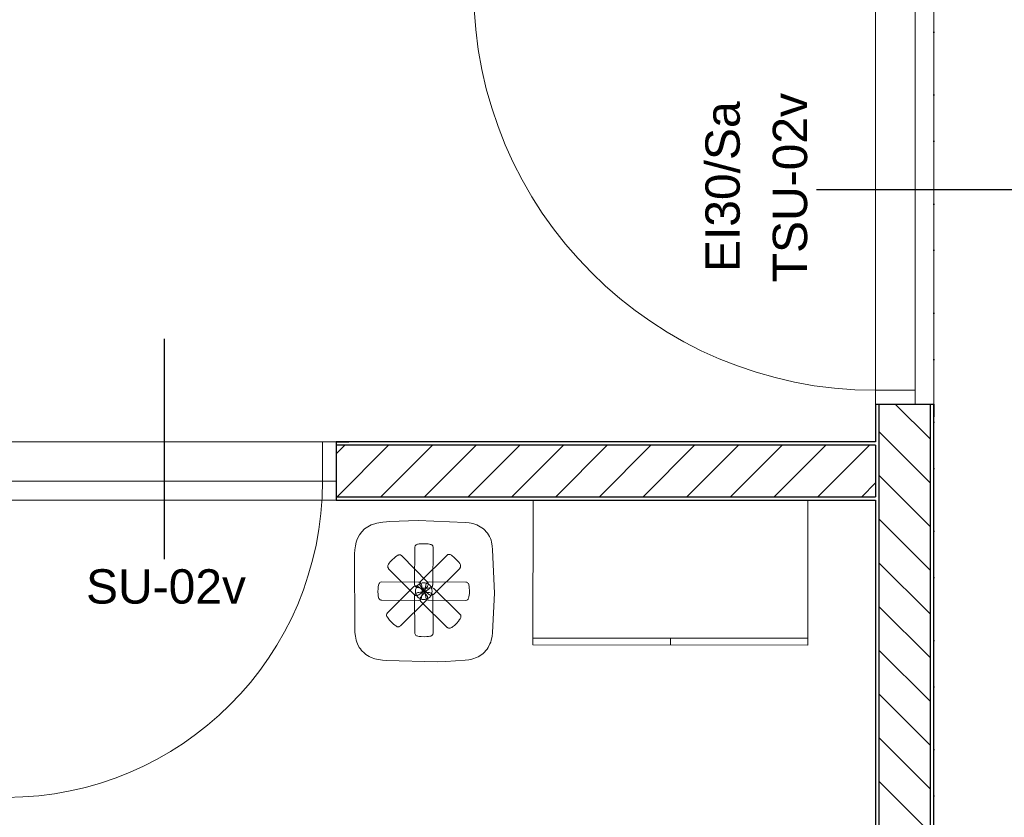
# Model space of a CAD drawing. Header units: millimetres. Extents: x -63554 to 200, y -19084 to 40052.
# Tile 52 of 120: x -32037 to -29170, y -9008 to -6686. Entities that reach past the tile are written whole.
import ezdxf

# ---------------------------------------------------------------- set-up
doc = ezdxf.new("R2010")
doc.units = ezdxf.units.MM
doc.header["$MEASUREMENT"] = 0
doc.linetypes.add('Dotted', pattern=[317.499995, 0, -317.499995])
for name, color, linetype in [('New_014_Ruumi netopind', 7, 'Continuous'), ('New_1311_Vaheseinad', 7, 'Continuous'), ('New_1321_Põranda kattetarindid', 7, 'Continuous'), ('New_Archicad Door Markers', 7, 'Continuous'), ('New_Archicad Doors', 7, 'Continuous'), ('New_SA-mööbel', 7, 'Continuous'), ('SA-mööbel', 7, 'Continuous')]:
    doc.layers.add(name, color=color, linetype=linetype)
for name, color, linetype, lineweight in [('New_1311_Vaheseinad_Pen_No__101', 252, 'Continuous', 13), ('New_1311_Vaheseinad_Pen_No__41', 7, 'Continuous', 25), ('New_1321_Põranda kattetarindid_Pen_No__41', 7, 'Continuous', 25), ('New_Archicad Door Markers_Pen_No__20', 1, 'Continuous', 0), ('New_Archicad Door Markers_Pen_No__7', 7, 'Continuous', 35), ('New_Archicad Doors_Pen_No__101', 252, 'Continuous', 13), ('New_SA-mööbel_Pen_No__101', 252, 'Continuous', 13), ('SA-mööbel_Pen_No__101', 252, 'Continuous', 13)]:
    doc.layers.add(name, color=color, linetype=linetype, lineweight=lineweight)
doc.layers.add('New_Archicad Door Markers_Pen_No__5', color=7, linetype='Continuous', lineweight=25, true_color=0x40a5ff)
doc.styles.add('GENERATED_STYLE_1', font='arial.ttf')
doc.styles.add('GENERATED_STYLE_2', font='arial.ttf')
pattern_1 = [(0, (0, 0), (0, 86.60254), [0, -50]), (0, (25, 43.3), (0, 86.60254), [0, -50])]
pattern_2 = [(135, (0, 0), (63.6396, 63.6396), [])]

# ---------------------------------------------------------------- blocks, each defined once
blk = doc.blocks.new('Slab_159_1', base_point=(-29375, -12510.1))
at = {"layer": 'New_1321_Põranda kattetarindid_Pen_No__41', "color": 7, "linetype": 'Dotted', "lineweight": 25, "flags": 128}
blk.add_lwpolyline([(-29375, -12510.1), (-17230, -12510.1), (-17230, -110), (-35355, -110), (-35355, -6260), (-29375, -6260)], close=True, dxfattribs=at)
blk = doc.blocks.new('D Marker 26_11')
at = {"layer": 'New_Archicad Door Markers_Pen_No__5', "color": 161, "linetype": 'Continuous', "lineweight": 25, "true_color": 0x40a5ff}
blk.add_line((0, 171.4), (0, -420), dxfattribs=at)
at = {"layer": 'New_Archicad Door Markers_Pen_No__20', "color": 1, "lineweight": 0, "insert": (-240.8, 393.9), "char_height": 100, "attachment_point": 7, "style": 'GENERATED_STYLE_2'}
blk.add_mtext('\\A1;{\\pql;\\pt0;\\fArial|b0|i0|c0|p0;\\W1.000000;EI30/Sa\\fArial|b0|i0|c0|p0;\\W1.000000;\\fArial|b0|i0|c0|p0;\\H0.666667x;\\W1.000000;\\fArial|b0|i0|c0|p0;\\H1.500000x;\\W1.000000;}', dxfattribs=at)
at = {"layer": 'New_Archicad Door Markers_Pen_No__7', "color": 7, "lineweight": 35, "insert": (-270.5, 197.6), "char_height": 100, "attachment_point": 7, "style": 'GENERATED_STYLE_1'}
blk.add_mtext('\\A1;{\\pql;\\pt0;\\fArial|b0|i0|c0|p0;\\W1.000000;TSU-02v\\fArial|b0|i0|c0|p0;\\W1.000000;\\fArial|b0|i0|c0|p0;\\W1.000000;\\fArial|b0|i0|c0|p0;\\W1.000000;}', dxfattribs=at)
blk = doc.blocks.new('Door 26[15]_1')
at = {"layer": 'New_Archicad Doors_Pen_No__101', "color": 252, "linetype": 'Continuous', "lineweight": 13}
for p, q in [((-29545, -6555), (-29545, -6518)), ((-29545, -6555), (-29545, -6518)), ((-29375, -6555), (-29375, -6518)), ((-29375, -6555), (-29375, -6518)), ((-29545, -6555), (-29545, -6595)), ((-29430, -6555), (-29545, -6555)), ((-29545, -6555), (-29535, -6555)), ((-29545, -6555), (-29535, -6555)), ((-29535, -6555), (-29430, -6555)), ((-29535, -6555), (-29430, -6555)), ((-29430, -6595), (-29430, -6555)), ((-29430, -6555), (-29385, -6555)), ((-29430, -6555), (-29385, -6555)), ((-29385, -6555), (-29375, -6555)), ((-29385, -6555), (-29375, -6555)), ((-29545, -6595), (-30715, -6595)), ((-29545, -7765), (-29545, -6595)), ((-29545, -6595), (-29430, -6595)), ((-29430, -6595), (-29430, -7765)), ((-29430, -7765), (-29545, -7765)), ((-29545, -7765), (-29545, -7805)), ((-29430, -7805), (-29430, -7765)), ((-29545, -7805), (-29430, -7805)), ((-29545, -7805), (-29535, -7805)), ((-29545, -7805), (-29535, -7805)), ((-29545, -7805), (-29545, -7842)), ((-29545, -7805), (-29545, -7842)), ((-29535, -7805), (-29430, -7805)), ((-29535, -7805), (-29430, -7805)), ((-29430, -7805), (-29385, -7805)), ((-29430, -7805), (-29385, -7805)), ((-29385, -7805), (-29375, -7805)), ((-29385, -7805), (-29375, -7805)), ((-29375, -7805), (-29375, -7842)), ((-29375, -7805), (-29375, -7842))]:
    blk.add_line(p, q, dxfattribs=at)
blk.add_arc((-29545, -6595), 1170, 180, 270, dxfattribs=at)
at = {"layer": 'New_Archicad Door Markers', "color": 161, "lineweight": 25, "true_color": 0x40a5ff, "zscale": 1000, "rotation": 90}
blk.add_blockref('D Marker 26_11', (-29545, -7180), dxfattribs=at)
blk = doc.blocks.new('Wall_49_1', base_point=(-29460, -12150.1))
at = {"layer": 'New_1311_Vaheseinad_Pen_No__101', "linetype": 'Continuous', "lineweight": 13}
h = blk.add_hatch(dxfattribs=at)
h.set_pattern_fill('PLASTER_0001', color=252, style=0, pattern_type=2)
h.set_pattern_definition(pattern_1)
h.paths.add_polyline_path([(-29535, -6486), (-29535, -6480), (-29545, -6480), (-29545, -6486)])
h = blk.add_hatch(dxfattribs=at)
h.set_pattern_fill('PLASTER_0001', color=252, style=0, pattern_type=2)
h.set_pattern_definition(pattern_1)
h.paths.add_polyline_path([(-29545, -6486), (-29545, -6555), (-29535, -6555), (-29535, -6486)])
h = blk.add_hatch(dxfattribs=at)
h.set_pattern_fill('MASONRY_BLOCK_0001', color=252, style=0, pattern_type=2)
h.set_pattern_definition(pattern_2)
h.paths.add_polyline_path([(-29385, -6486), (-29385, -6480), (-29535, -6480), (-29535, -6486)])
h = blk.add_hatch(dxfattribs=at)
h.set_pattern_fill('MASONRY_BLOCK_0001', color=252, style=0, pattern_type=2)
h.set_pattern_definition(pattern_2)
h.paths.add_polyline_path([(-29385, -6486), (-29535, -6486), (-29535, -6555), (-29385, -6555)])
h = blk.add_hatch(dxfattribs=at)
h.set_pattern_fill('PLASTER_0001', color=252, style=0, pattern_type=2)
h.set_pattern_definition(pattern_1)
h.paths.add_polyline_path([(-29375, -6486), (-29375, -6480), (-29385, -6480), (-29385, -6486)])
h = blk.add_hatch(dxfattribs=at)
h.set_pattern_fill('PLASTER_0001', color=252, style=0, pattern_type=2)
h.set_pattern_definition(pattern_1)
h.paths.add_polyline_path([(-29375, -6486), (-29385, -6486), (-29385, -6555), (-29375, -6555)])
h = blk.add_hatch(dxfattribs=at)
h.set_pattern_fill('PLASTER_0001', color=252, style=0, pattern_type=2)
h.set_pattern_definition(pattern_1)
h.paths.add_polyline_path([(-29545, -12145.1), (-29535, -12145.4), (-29535, -7805), (-29545, -7805)])
h = blk.add_hatch(dxfattribs=at)
h.set_pattern_fill('MASONRY_BLOCK_0001', color=252, style=0, pattern_type=2)
h.set_pattern_definition(pattern_2)
h.paths.add_polyline_path([(-29535, -12145.4), (-29385, -12149.8), (-29385, -7805), (-29535, -7805)])
h = blk.add_hatch(dxfattribs=at)
h.set_pattern_fill('PLASTER_0001', color=252, style=0, pattern_type=2)
h.set_pattern_definition(pattern_1)
h.paths.add_polyline_path([(-29385, -7805), (-29385, -12149.8), (-29375, -12150.1), (-29375, -7805)])
h = blk.add_hatch(dxfattribs=at)
h.set_pattern_fill('PLASTER_0001', color=252, style=0, pattern_type=2)
h.set_pattern_definition(pattern_1)
h.paths.add_polyline_path([(-29545, -12150.1), (-29535, -12150.1), (-29535, -12145.4), (-29545, -12145.1)])
h = blk.add_hatch(dxfattribs=at)
h.set_pattern_fill('MASONRY_BLOCK_0001', color=252, style=0, pattern_type=2)
h.set_pattern_definition(pattern_2)
h.paths.add_polyline_path([(-29385, -12149.8), (-29535, -12145.4), (-29535, -12150.1), (-29385, -12150.1)])
h = blk.add_hatch(dxfattribs=at)
h.set_pattern_fill('PLASTER_0001', color=252, style=0, pattern_type=2)
h.set_pattern_definition(pattern_1)
h.paths.add_polyline_path([(-29385, -12149.8), (-29385, -12150.1), (-29375, -12150.1)])
at = {"layer": 'New_1311_Vaheseinad_Pen_No__41', "color": 7, "linetype": 'Continuous', "lineweight": 25}
for p, q in [((-29535, -6480), (-29535, -6486)), ((-29535, -6486), (-29535, -6555)), ((-29385, -6486), (-29385, -6480)), ((-29385, -6555), (-29385, -6486)), ((-29545, -6555), (-29545, -6518)), ((-29375, -6555), (-29375, -6518)), ((-29545, -6555), (-29535, -6555)), ((-29535, -6555), (-29430, -6555)), ((-29430, -6555), (-29385, -6555)), ((-29385, -6555), (-29375, -6555)), ((-29545, -7805), (-29545, -7842)), ((-29545, -7805), (-29535, -7805)), ((-29535, -7805), (-29535, -12145.4)), ((-29535, -7805), (-29430, -7805)), ((-29430, -7805), (-29385, -7805)), ((-29385, -12149.8), (-29385, -7805)), ((-29385, -7805), (-29375, -7805)), ((-29375, -7805), (-29375, -7842))]:
    blk.add_line(p, q, dxfattribs=at)
at = {"layer": 'New_1311_Vaheseinad_Pen_No__41', "color": 7, "linetype": 'Continuous', "lineweight": 25, "flags": 128}
for points in [[(-29545, -6486), (-29545, -6555)], [(-29375, -6555), (-29375, -6480)], [(-29545, -7805), (-29545, -7915)], [(-29375, -12150.1), (-29375, -7805)], [(-29545, -7925), (-29545, -8075)], [(-29545, -8085), (-29545, -12145.1)]]:
    blk.add_lwpolyline(points, dxfattribs=at)
at = {"layer": 'New_Archicad Doors', "color": 252, "linetype": 'Continuous', "lineweight": 13}
blk.add_blockref('Door 26[15]_1', (0, 0), dxfattribs=at)
blk = doc.blocks.new('Furniture_Hooks-Hangers_Enea_Caddy-coat-stand(1)[234]_1', base_point=(-30860.1, -8349.8))
at = {"layer": 'SA-mööbel_Pen_No__101', "color": 252, "linetype": 'Continuous', "lineweight": 13, "flags": 128}
for points in [[(-30654.2, -8355.5), (-30659.8, -8469.9), (-30661.3, -8481.3), (-30663.7, -8492.5), (-30665.4, -8497.9), (-30667.5, -8503.3), (-30672.7, -8513.5), (-30675.9, -8518.3), (-30679.4, -8522.8), (-30683.2, -8527), (-30687.4, -8530.9), (-30696.6, -8537.7), (-30701.6, -8540.5), (-30706.8, -8543), (-30717.6, -8546.9), (-30723.1, -8548.3), (-30728.7, -8549.3), (-30740.1, -8550.7), (-30796.2, -8554.2), (-30820.2, -8555.2), (-30969.1, -8551.4), (-30980.5, -8550.6), (-30991.8, -8549.1), (-30997.5, -8548), (-31003, -8546.6), (-31013.8, -8542.6), (-31018.9, -8540.2), (-31023.9, -8537.4), (-31028.7, -8534.2), (-31033.2, -8530.6), (-31041.3, -8522.6), (-31044.9, -8518.1), (-31048.1, -8513.4), (-31053.4, -8503.2), (-31055.5, -8497.9), (-31057.2, -8492.4), (-31059.4, -8481.2), (-31060.8, -8469.8), (-31061.9, -8240.9), (-31060.8, -8229.5), (-31059.1, -8218.2), (-31056.6, -8207), (-31054.9, -8201.5), (-31052.9, -8196.1), (-31047.7, -8185.9), (-31040.9, -8176.7), (-31032.7, -8168.7), (-31023.4, -8162.1), (-31018.4, -8159.3), (-31013.2, -8156.9), (-31002.3, -8153.3), (-30996.8, -8151.9), (-30991.1, -8150.8), (-30979.8, -8149.2), (-30968.4, -8148), (-30959.9, -8147.3), (-30876.8, -8143.7), (-30739.5, -8149.4), (-30728.2, -8150.9), (-30722.5, -8151.9), (-30716.9, -8153.1), (-30706, -8156.7), (-30700.9, -8159.1), (-30695.9, -8162), (-30691.1, -8165.2), (-30686.6, -8168.7), (-30682.4, -8172.6), (-30678.4, -8176.7), (-30674.8, -8181.1), (-30671.5, -8185.8), (-30668.7, -8190.8), (-30666.3, -8196), (-30664.4, -8201.4), (-30663, -8207), (-30661, -8218.2), (-30659.7, -8229.6)], [(-30832.5, -8222), (-30834.1, -8330.2), (-30834.1, -8331), (-30834.4, -8332.3), (-30835.2, -8334.9), (-30836.1, -8336), (-30838.1, -8338.1), (-30839.8, -8339), (-30842.2, -8339.8), (-30844.7, -8340.2), (-30848, -8340.7), (-30852.9, -8341.1), (-30859, -8341.2), (-30864.6, -8341), (-30870, -8340.6), (-30874.6, -8340), (-30878, -8339.4), (-30880.2, -8338.8), (-30881.8, -8338.3), (-30883.4, -8337.5), (-30884.5, -8336.4), (-30886.3, -8334.4), (-30887, -8332.7), (-30887.6, -8330.2), (-30886, -8221.9), (-30885.1, -8218.2), (-30884.3, -8217), (-30882.8, -8215.3), (-30880.9, -8213.9), (-30878.6, -8213.1), (-30876.4, -8212.6), (-30873.7, -8212.2), (-30868.4, -8211.7), (-30860.9, -8211.5), (-30851.9, -8211.9), (-30847, -8212.4), (-30843.9, -8213), (-30841.4, -8213.5), (-30838.5, -8214.3), (-30836.7, -8215.2), (-30835.5, -8216.3), (-30834.1, -8218), (-30833.4, -8219)], [(-30847.2, -8327.1), (-30847.1, -8330.2), (-30847.4, -8331.5), (-30848, -8333.1), (-30849.6, -8335.9), (-30852.1, -8339.3), (-30855.2, -8343), (-30859.3, -8347.5), (-30863.5, -8351.6), (-30867.5, -8355.1), (-30871.2, -8357.9), (-30874.6, -8360.4), (-30877.1, -8361.7), (-30878.7, -8362.4), (-30880.9, -8362.6), (-30883.4, -8362.4), (-30885, -8361.9), (-30886.5, -8360.9), (-30887.5, -8360.2), (-30962.5, -8284.3), (-30963.4, -8282.9), (-30964.4, -8281.1), (-30964.8, -8279.6), (-30964.9, -8277.1), (-30964.7, -8275), (-30963.6, -8272.8), (-30962.5, -8270.9), (-30960.9, -8268.6), (-30957.6, -8264.5), (-30952.4, -8258.9), (-30945.9, -8252.8), (-30942.1, -8249.7), (-30938.2, -8246.8), (-30935.7, -8245.4), (-30934.2, -8244.7), (-30932.9, -8244.3), (-30931.5, -8244.1), (-30928.4, -8244.3), (-30926.7, -8245.1), (-30925.1, -8246), (-30924.3, -8246.7), (-30850, -8322.1), (-30849.4, -8322.7), (-30848.7, -8323.7), (-30847.8, -8325.2)], [(-30753.1, -8274.8), (-30752.9, -8276.2), (-30753.2, -8279.6), (-30754.8, -8282.5), (-30755.4, -8283.3), (-30832.2, -8359.2), (-30832.8, -8359.8), (-30834.7, -8360.8), (-30836.7, -8361.5), (-30838.9, -8361.6), (-30840.6, -8361.4), (-30842, -8361), (-30844.1, -8359.9), (-30846.5, -8358.3), (-30849.7, -8355.9), (-30853.3, -8352.8), (-30857.2, -8349.1), (-30861.4, -8344.6), (-30864.8, -8340.8), (-30867.9, -8336.8), (-30869.9, -8333.8), (-30871.3, -8331.3), (-30872, -8329.5), (-30872.1, -8328.2), (-30872, -8325.3), (-30871.4, -8323.6), (-30870.2, -8321.5), (-30792.5, -8244.7), (-30790.2, -8243.3), (-30788.3, -8242.7), (-30785, -8242.6), (-30783.4, -8243), (-30781.5, -8244), (-30779.6, -8245.2), (-30777.3, -8246.8), (-30773, -8250.3), (-30767.5, -8255.4), (-30761.6, -8261.8), (-30758.5, -8265.6), (-30755.6, -8269.5), (-30753.7, -8272.8)], [(-30864.8, -8346.9), (-30864.9, -8353.2), (-30865.2, -8358.7), (-30865.7, -8363.3), (-30866.4, -8367.3), (-30867.2, -8370.1), (-30867.8, -8371.7), (-30868.8, -8373.1), (-30871.2, -8375.2), (-30872.8, -8375.9), (-30875.5, -8376.5), (-30982.4, -8376.3), (-30984.5, -8376), (-30985.7, -8375.6), (-30987.5, -8374.7), (-30989.3, -8373.2), (-30990.7, -8371.4), (-30991.6, -8369.1), (-30992.1, -8366.9), (-30992.6, -8364.2), (-30993.2, -8358.9), (-30993.6, -8351.3), (-30993.4, -8342.4), (-30992.9, -8337.6), (-30992.2, -8332.7), (-30991.3, -8329.1), (-30990.3, -8327.2), (-30989.4, -8326), (-30987.7, -8324.5), (-30986.2, -8323.6), (-30983.1, -8322.7), (-30875.5, -8323.1), (-30872.6, -8323.7), (-30871, -8324.5), (-30868.3, -8327), (-30867.4, -8328.6), (-30866.6, -8330.9), (-30866.1, -8333.4), (-30865.6, -8336.6), (-30865.2, -8340.9)], [(-30849.2, -8367.2), (-30849.4, -8370.7), (-30849.9, -8372.4), (-30851.5, -8374.7), (-30928.2, -8450.8), (-30930, -8452), (-30931.5, -8452.9), (-30933, -8453.2), (-30935.3, -8453.4), (-30937.6, -8453.1), (-30939.9, -8451.9), (-30941.7, -8450.8), (-30944, -8449.2), (-30948.1, -8445.9), (-30952.4, -8441.9), (-30955, -8439.3), (-30959.7, -8434.1), (-30962.1, -8431.3), (-30964.3, -8428.5), (-30966.1, -8425.7), (-30967.6, -8423.1), (-30968.3, -8421.2), (-30968.4, -8419.8), (-30968.3, -8417.4), (-30967.8, -8415.7), (-30966.3, -8413.2), (-30889.7, -8337.3), (-30889, -8336.6), (-30886.9, -8335.4), (-30885.6, -8334.6), (-30884.1, -8334.5), (-30881.5, -8334.4), (-30880.2, -8334.6), (-30878.6, -8335.3), (-30875.8, -8336.9), (-30872.5, -8339.4), (-30869.2, -8342.1), (-30864.7, -8346.3), (-30860.3, -8350.9), (-30856.7, -8355), (-30853.8, -8358.7), (-30851.9, -8361.4), (-30850.4, -8363.9), (-30849.6, -8365.7)], [(-30835.9, -8349.8), (-30836.3, -8354.2), (-30837.6, -8358.7), (-30839.8, -8363.1), (-30843, -8366.9), (-30846.9, -8370.1), (-30851.2, -8372.3), (-30855.7, -8373.6), (-30860.1, -8374), (-30864.5, -8373.6), (-30869, -8372.3), (-30873.4, -8370.1), (-30877.3, -8366.9), (-30880.4, -8363), (-30882.7, -8358.7), (-30884, -8354.2), (-30884.4, -8349.8), (-30884, -8345.4), (-30882.6, -8340.8), (-30880.4, -8336.5), (-30877.2, -8332.6), (-30873.4, -8329.5), (-30869, -8327.2), (-30864.5, -8325.9), (-30860.1, -8325.5), (-30855.7, -8325.9), (-30851.2, -8327.2), (-30846.8, -8329.5), (-30842.9, -8332.7), (-30839.8, -8336.5), (-30837.6, -8340.9), (-30836.3, -8345.4)], [(-30752.1, -8421.5), (-30752, -8424.8), (-30752.3, -8426.2), (-30753.1, -8428.1), (-30754.3, -8430.3), (-30755.9, -8432.6), (-30759, -8436.7), (-30764.1, -8442.5), (-30771.2, -8449.3), (-30776.1, -8453.3), (-30778.8, -8455.3), (-30781.4, -8456.8), (-30783.3, -8457.5), (-30784.8, -8457.7), (-30788.2, -8457.4), (-30789.7, -8456.7), (-30791.3, -8455.8), (-30791.9, -8455.3), (-30868.4, -8380.3), (-30870.5, -8377), (-30870.7, -8375.5), (-30870.9, -8372.5), (-30870.4, -8370.7), (-30869.3, -8368.5), (-30868, -8366.3), (-30866.1, -8363.7), (-30863.1, -8359.9), (-30859, -8355.3), (-30854.9, -8351.2), (-30851, -8347.6), (-30847.4, -8344.6), (-30844.6, -8342.6), (-30842.5, -8341.3), (-30841, -8340.5), (-30839.4, -8339.9), (-30838, -8339.8), (-30835.2, -8339.9), (-30833.3, -8340.6), (-30830.7, -8342.3), (-30754.3, -8417.3), (-30753.5, -8418.4), (-30752.5, -8420)], [(-30727.2, -8348.1), (-30727.5, -8357), (-30727.9, -8361.8), (-30728.6, -8366.7), (-30729.6, -8370.3), (-30730.5, -8372.3), (-30731.4, -8373.4), (-30733.1, -8374.9), (-30735, -8376), (-30738, -8376.7), (-30845.3, -8376.4), (-30846.5, -8376.2), (-30848.2, -8375.7), (-30850, -8374.9), (-30852.5, -8372.4), (-30853.4, -8370.9), (-30854.2, -8368.5), (-30854.7, -8366), (-30855.2, -8362.8), (-30855.7, -8358.5), (-30855.9, -8354.6), (-30856, -8349.9), (-30855.9, -8345.6), (-30855.6, -8340.7), (-30855.1, -8336.1), (-30854.6, -8332.8), (-30854, -8330.4), (-30853.5, -8328.8), (-30852.7, -8327.2), (-30851.8, -8326.1), (-30849.7, -8324.2), (-30848, -8323.5), (-30844.8, -8322.8), (-30737.7, -8323.2), (-30736.4, -8323.5), (-30735.1, -8323.8), (-30733.3, -8324.7), (-30731.6, -8326.2), (-30730.2, -8327.9), (-30729.3, -8330.1), (-30728.7, -8332.5), (-30728.2, -8335.2), (-30727.6, -8340.5)], [(-30832.9, -8471.8), (-30833.4, -8474.5), (-30834.3, -8476.2), (-30836, -8478.2), (-30837.7, -8479.4), (-30840, -8480.3), (-30842.2, -8480.8), (-30846.3, -8481.5), (-30851.5, -8482.1), (-30857.9, -8482.4), (-30867.5, -8482.1), (-30873.8, -8481.5), (-30877.1, -8480.9), (-30879.9, -8480.2), (-30881.8, -8479.3), (-30883, -8478.4), (-30884.7, -8476.6), (-30885.5, -8475.1), (-30886, -8473.4), (-30886.3, -8471.8), (-30887.6, -8364.5), (-30887.6, -8363.5), (-30887, -8361.2), (-30886.6, -8359.7), (-30885.7, -8358.6), (-30883.8, -8356.4), (-30882.1, -8355.4), (-30879.7, -8354.6), (-30877.2, -8354.1), (-30874.2, -8353.6), (-30869.9, -8353.1), (-30863.8, -8352.8), (-30857.4, -8352.8), (-30852, -8353.1), (-30847.3, -8353.5), (-30844, -8354.1), (-30841.7, -8354.6), (-30840, -8355.1), (-30838.5, -8355.8), (-30837.3, -8356.8), (-30836, -8358.3), (-30835, -8359.5), (-30834.7, -8360.9), (-30834, -8363.7)]]:
    blk.add_lwpolyline(points, close=True, dxfattribs=at)
blk = doc.blocks.new('Wardrobe Variable 26[236]_1', base_point=(-29742.3, -8506.7))
at = {"layer": 'New_SA-mööbel_Pen_No__101', "color": 252, "linetype": 'Continuous', "lineweight": 13}
for p, q in [((-29742.3, -8486.7), (-30542.3, -8486.2)), ((-30142.3, -8506.5), (-30142.3, -8486.5)), ((-29742.3, -8506.7), (-29742.3, -8486.7))]:
    blk.add_line(p, q, dxfattribs=at)
at = {"layer": 'New_SA-mööbel_Pen_No__101', "color": 252, "linetype": 'Continuous', "lineweight": 13, "flags": 128}
blk.add_lwpolyline([(-29742.3, -8506.7), (-30542.3, -8506.2), (-30542, -8086.2), (-29742, -8086.7)], close=True, dxfattribs=at)
blk = doc.blocks.new('D Marker 26_8')
at = {"layer": 'New_Archicad Door Markers_Pen_No__5', "color": 161, "linetype": 'Continuous', "lineweight": 25, "true_color": 0x40a5ff}
blk.add_line((0, 171.4), (0, -470), dxfattribs=at)
at = {"layer": 'New_Archicad Door Markers_Pen_No__7', "color": 7, "lineweight": 35, "insert": (228.6, 302.4), "char_height": 100, "attachment_point": 7, "rotation": 180, "style": 'GENERATED_STYLE_1'}
blk.add_mtext('\\A1;{\\pql;\\pt0;\\fArial|b0|i0|c0|p0;\\W1.000000;SU-02v\\fArial|b0|i0|c0|p0;\\W1.000000;\\fArial|b0|i0|c0|p0;\\W1.000000;\\fArial|b0|i0|c0|p0;\\W1.000000;}', dxfattribs=at)
blk = doc.blocks.new('Door 26[10]_1')
at = {"layer": 'New_Archicad Doors_Pen_No__101', "color": 252, "linetype": 'Continuous', "lineweight": 13}
for p, q in [((-32115, -7915), (-32152, -7915)), ((-32115, -7915), (-32152, -7915)), ((-32075, -7915), (-32115, -7915)), ((-32115, -7915), (-32115, -8030)), ((-32115, -7915), (-32115, -7925)), ((-32115, -7915), (-32115, -7925)), ((-32115, -7925), (-32115, -8030)), ((-32115, -7925), (-32115, -8030)), ((-31155, -7915), (-32075, -7915)), ((-32075, -8030), (-32075, -7915)), ((-31115, -7915), (-31155, -7915)), ((-31155, -7915), (-31155, -8030)), ((-31115, -8030), (-31115, -7915)), ((-31115, -7915), (-31115, -7925)), ((-31115, -7915), (-31115, -7925)), ((-31115, -7915), (-31078, -7915)), ((-31115, -7915), (-31078, -7915)), ((-31115, -7925), (-31115, -8030)), ((-31115, -7925), (-31115, -8030)), ((-32115, -8030), (-32075, -8030)), ((-32115, -8030), (-32115, -8075)), ((-32115, -8030), (-32115, -8075)), ((-32075, -8030), (-31155, -8030)), ((-32075, -8030), (-32075, -8950)), ((-31155, -8030), (-31115, -8030)), ((-31115, -8030), (-31115, -8075)), ((-31115, -8030), (-31115, -8075)), ((-32115, -8075), (-32115, -8085)), ((-32115, -8075), (-32115, -8085)), ((-31115, -8075), (-31115, -8085)), ((-31115, -8075), (-31115, -8085)), ((-32115, -8085), (-32152, -8085)), ((-32115, -8085), (-32152, -8085)), ((-31115, -8085), (-31078, -8085)), ((-31115, -8085), (-31078, -8085))]:
    blk.add_line(p, q, dxfattribs=at)
blk.add_arc((-32075, -8030), 920, 270, 0, dxfattribs=at)
at = {"layer": 'New_Archicad Door Markers', "color": 161, "lineweight": 25, "true_color": 0x40a5ff, "zscale": 1000, "rotation": 180}
blk.add_blockref('D Marker 26_8', (-31615, -8085), dxfattribs=at)

msp = doc.modelspace()

# ---------------------------------------------------------------- hatches: boundary and pattern name
at = {"layer": 'New_1311_Vaheseinad_Pen_No__101', "linetype": 'Continuous', "lineweight": 13}
h = msp.add_hatch(dxfattribs=at)
h.set_pattern_fill('PLASTER_0001', color=252, style=0, pattern_type=2)
h.set_pattern_definition(pattern_1)
h.paths.add_polyline_path([(-31115, -7925), (-29545, -7925), (-29545, -7915), (-31115, -7915)])
h = msp.add_hatch(dxfattribs=at)
h.set_pattern_fill('MASONRY_BLOCK_0001', color=252, style=0, pattern_type=2)
h.set_pattern_definition([(225, (0, 0), (-63.6396, 63.6396), [])])
h.paths.add_polyline_path([(-29545, -7925), (-31115, -7925), (-31115, -8075), (-29545, -8075)])
h = msp.add_hatch(dxfattribs=at)
h.set_pattern_fill('PLASTER_0001', color=252, style=0, pattern_type=2)
h.set_pattern_definition(pattern_1)
h.paths.add_polyline_path([(-31115, -8075), (-31115, -8085), (-29545, -8085), (-29545, -8075)])

# ---------------------------------------------------------------- linework, layer by layer
at = {"layer": 'New_014_Ruumi netopind', "color": 254, "linetype": 'Continuous', "lineweight": 0, "true_color": 0xfdf2d0, "flags": 128}
for points in [[(-29310, -12510.1), (-23610, -12510.1), (-23610, -12150.1), (-23590, -12150.1), (-23590, -6480), (-23610, -6480), (-23610, -6180), (-23545, -6180), (-23545, -470), (-23590, -470), (-23590, -110), (-29310, -110), (-29310, -470), (-29375, -470), (-29375, -6180), (-29310, -6180), (-29310, -6480), (-29375, -6480), (-29375, -12150.1), (-29310, -12150.1)], [(-29545, -7915), (-29545, -6486), (-35290, -6486), (-35290, -6480), (-35590, -6480), (-35590, -6415), (-38430, -6415), (-38430, -7915)], [(-32365, -12510.1), (-29610, -12510.1), (-29610, -12150.1), (-29545, -12150.1), (-29545, -8085), (-32365, -8085)]]:
    msp.add_lwpolyline(points, close=True, dxfattribs=at)
at = {"layer": 'New_1311_Vaheseinad_Pen_No__41', "color": 7, "linetype": 'Continuous', "lineweight": 25}
for p, q in [((-31115, -7915), (-31078, -7915)), ((-31115, -7915), (-31115, -7925)), ((-29545, -7925), (-31115, -7925)), ((-31115, -7925), (-31115, -8030)), ((-31115, -8030), (-31115, -8075)), ((-31115, -8075), (-29545, -8075)), ((-31115, -8075), (-31115, -8085)), ((-31115, -8085), (-31078, -8085))]:
    msp.add_line(p, q, dxfattribs=at)
at = {"layer": 'New_1311_Vaheseinad_Pen_No__41', "color": 7, "linetype": 'Continuous', "lineweight": 25, "flags": 128}
for points in [[(-29545, -7915), (-31115, -7915)], [(-29545, -7925), (-29545, -8075)], [(-31115, -8085), (-29545, -8085)]]:
    msp.add_lwpolyline(points, dxfattribs=at)
at = {"layer": 'New_1321_Põranda kattetarindid_Pen_No__41', "color": 7, "linetype": 'Dotted', "lineweight": 25, "flags": 128}
msp.add_lwpolyline([(-47590, -12510.1), (-29375, -12510.1), (-29375, -6380), (-35355, -6380), (-35355, -110), (-47650, -110), (-47650, -6130.1), (-44440, -6130.1), (-44439.7, -6467.6), (-47589.7, -6470.1)], close=True, dxfattribs=at)

# ---------------------------------------------------------------- block references
at = {"layer": 'New_1311_Vaheseinad', "color": 7, "lineweight": 25}
msp.add_blockref('Wall_49_1', (-29460, -12150.1), dxfattribs=at)
at = {"layer": 'New_1321_Põranda kattetarindid', "color": 7, "linetype": 'Dotted', "lineweight": 25}
msp.add_blockref('Slab_159_1', (-29375, -12510.1), dxfattribs=at)
at = {"layer": 'New_Archicad Doors', "color": 252, "linetype": 'Continuous', "lineweight": 13}
msp.add_blockref('Door 26[10]_1', (0, 0), dxfattribs=at)
at = {"layer": 'New_SA-mööbel', "color": 252, "linetype": 'Continuous', "lineweight": 13}
msp.add_blockref('Wardrobe Variable 26[236]_1', (-29742.3, -8506.7), dxfattribs=at)
at = {"layer": 'SA-mööbel', "color": 252, "linetype": 'Continuous', "lineweight": 13}
msp.add_blockref('Furniture_Hooks-Hangers_Enea_Caddy-coat-stand(1)[234]_1', (-30860.1, -8349.8), dxfattribs=at)

doc.saveas('drawing.dxf')
